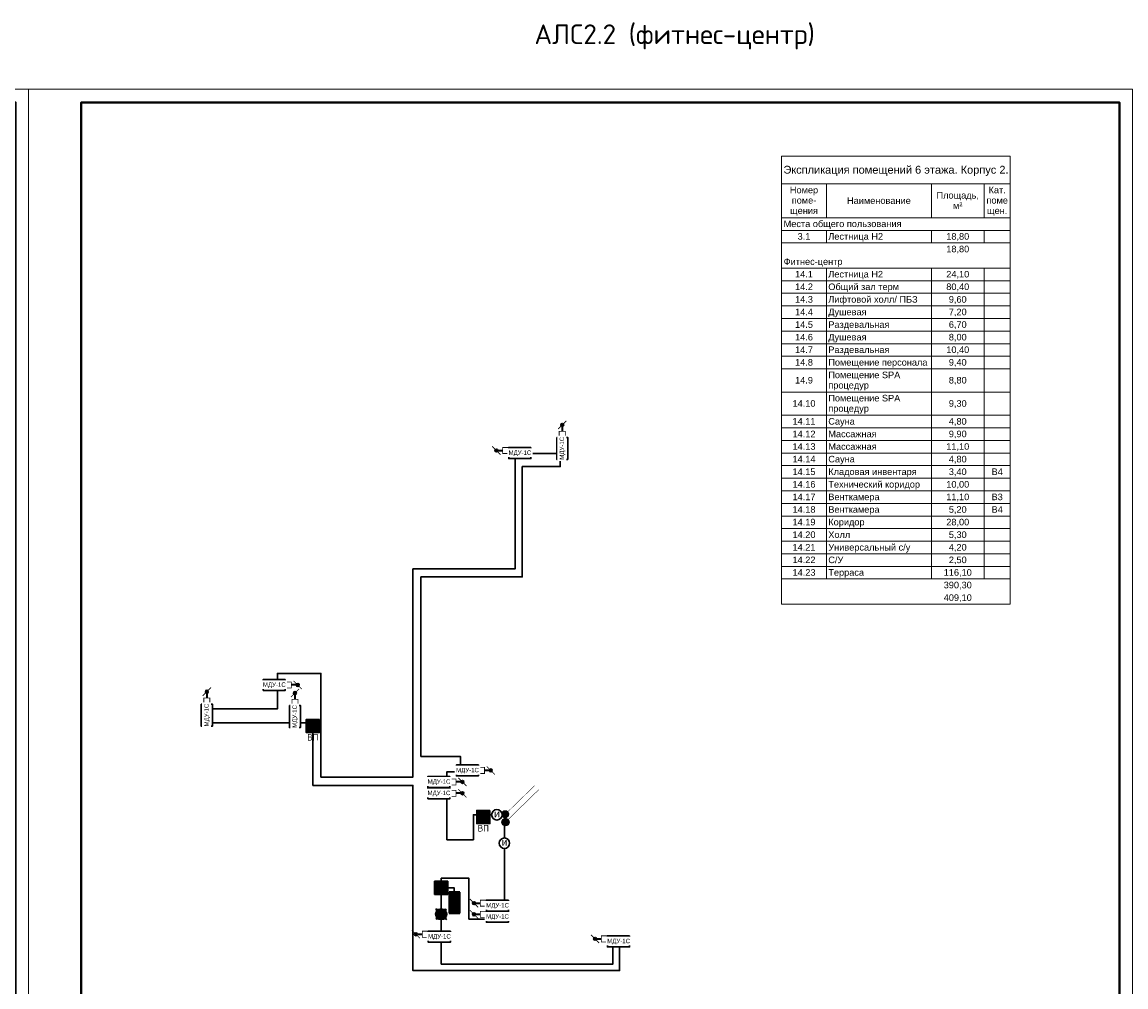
# Model space of a CAD drawing. Header units: millimetres. Extents: x 105028 to 874735, y -568483 to 191941.
# Tile 127 of 135: x 664485 to 706485, y 103572 to 140289. Entities that reach past the tile are written whole.
import ezdxf

# ---------------------------------------------------------------- set-up
doc = ezdxf.new("R2010")
doc.units = ezdxf.units.MM
doc.set_wipeout_variables(frame=1)
for name, color, linetype, lineweight in [('#СПА_КЛ_АЛС', 1, 'Continuous', 30), ('#СПА_КЛ_ИОС', 160, 'Continuous', 30), ('#СПА_ОБ_Смежное', 255, 'Continuous', 30), ('_АПС_Оборудование', 1, 'Continuous', 30), ('A-010-M_LINE-T', 7, 'Continuous', 18), ('format-line3', 7, 'Continuous', 13), ('Z-000-P_SCHED', 7, 'Continuous', 20), ('ОС', 5, 'Continuous', 25), ('СС-011-ПОЖ-СИГНАЛИЗАЦИЯ', 1, 'Continuous', 30), ('УГО АПС и АПЗ$0$_АПС_Оборудование', 1, 'Continuous', 30), ('УГО АПС и АПЗ$0$СС-011-ПОЖ-СИГНАЛИЗАЦИЯ', 1, 'Continuous', 30)]:
    doc.layers.add(name, color=color, linetype=linetype, lineweight=lineweight)
for name, color, linetype in [('АПС', 5, 'Continuous'), ('ССПС', 5, 'Continuous'), ('формат', 250, 'Continuous')]:
    doc.layers.add(name, color=color, linetype=linetype)
doc.layers.add('УГО АПС и АПЗ$0$СС_СОУЭ', color=7, linetype='Continuous', lineweight=35, true_color=0x004961)
doc.styles.add('1111', font='ARIALN.TTF')
doc.styles.add('Arial', font='arial.ttf', dxfattribs={"width": 0.9, "height": 700})
doc.styles.add('Arial_2', font='arial.ttf', dxfattribs={"width": 0.9, "height": 400})
doc.styles.add('CP.Text', font='arial.ttf')
doc.styles.add('ISOCPEUR', font='isocpeur.ttf', dxfattribs={"height": 300})
doc.styles.add('УГО АПС и АПЗ$0$Standard', font='arial.ttf')

# ---------------------------------------------------------------- blocks, each defined once
blk = doc.blocks.new('*U56')
for p, q in [((-400, 155), (-415, 155)), ((-415, 90), (-415, 155)), ((-400, 145), (-410, 145)), ((-400, 130), (-410, 130)), ((-400, 110), (-410, 110)), ((-413, 90), (-415, 90)), ((-413, 5), (-413, 90)), ((-400, 90), (-413, 90)), ((-407, 5), (-407, 90)), ((-400, 65), (-413, 65)), ((-400, 30), (-413, 30)), ((-400, 5), (-413, 5))]:
    blk.add_line(p, q)
at = {"color": 0, "lineweight": 0}
blk.add_lwpolyline([(-420, 0), (0, 0), (0, 594), (-420, 594)], close=True, dxfattribs=at)
at = {"lineweight": 40}
blk.add_lwpolyline([(-400, 5), (-5, 5), (-5, 589), (-400, 589)], close=True, dxfattribs=at)
at = {"layer": 'format-line3', "linetype": 'ByBlock'}
for p, q in [((-410, 90), (-410, 155)), ((-405, 90), (-405, 155))]:
    blk.add_line(p, q, dxfattribs=at)
at = {"style": 'Arial', "width": 0.9}
blk.add_text('Формат:', height=2.8, dxfattribs=at).set_placement((-53.97, 1.25))
at = {"char_height": 2.8, "width": 0.2, "attachment_point": 4, "rotation": 90, "line_spacing_factor": 0.857143, "style": 'Arial'}
for s, insert in [('{\\W0.45993; }Согласовано', (-412.58, 90)), ('{\\W0.62543;\\T0.75; \\W1;Взаим. инв. №}', (-410, 66.14)), ('{\\W0.5838;\\T0.8; \\W1;Подп. и дата}', (-410, 39.63)), ('{\\W0.5838;\\T0.8; \\W1;Инв. № подл.}', (-409.77, 7.25))]:
    blk.add_mtext(s, dxfattribs=dict(at, insert=insert))
at = {"style": 'Arial', "width": 0.9, "flags": 8}
blk.add_attdef('FORMAT', (-36.87, 1.26), '', height=2.8, dxfattribs=at)
blk = doc.blocks.new('озк_выт')
at = {"layer": 'УГО АПС и АПЗ$0$_АПС_Оборудование', "ltscale": 200}
h = blk.add_hatch(color=5, dxfattribs=at)
h.dxf.hatch_style = 1
h.paths.add_polyline_path([(468756, -41333, 1), (468645, -41333, 1)])
at = {"color": 5, "const_width": 29.5}
blk.add_lwpolyline([(468544, -41177), (468661, -41294)], dxfattribs=at)
at = {"layer": 'УГО АПС и АПЗ$0$_АПС_Оборудование', "color": 5, "lineweight": 35, "ltscale": 200}
blk.add_line((468631, -41333), (468458, -41334), dxfattribs=at)
at = {"layer": 'УГО АПС и АПЗ$0$_АПС_Оборудование', "color": 5, "const_width": 29.5}
blk.add_lwpolyline([(468227, -41449), (468458, -41449), (468458, -41218), (468227, -41218)], close=True, dxfattribs=at)
blk.add_lwpolyline([(468740, -41373), (468857, -41490)], dxfattribs=at)
at = {"layer": 'УГО АПС и АПЗ$0$_АПС_Оборудование', "color": 5}
blk.add_circle((468700, -41333), 55.4, dxfattribs=at)
blk = doc.blocks.new('_МДУ')
at = {"color": 1}
blk.add_wipeout([(-350, 175), (350, 175), (350, -175), (-350, -175)], dxfattribs=at)
at = {"layer": 'АПС', "color": 1, "lineweight": 30, "ltscale": 200}
blk.add_lwpolyline([(350, 175), (-350, 175), (-350, -175), (350, -175)], close=True, dxfattribs=at)
at = {"layer": 'АПС', "color": 0, "lineweight": 30, "ltscale": 200, "insert": (3, -9), "char_height": 140, "width": 668.29, "attachment_point": 5, "style": 'Arial_2', "bg_fill": 2}
blk.add_mtext('МДУ-1С', dxfattribs=at)
blk = doc.blocks.new('озк_пр')
at = {"layer": 'УГО АПС и АПЗ$0$_АПС_Оборудование', "ltscale": 200}
h = blk.add_hatch(color=1, dxfattribs=at)
h.dxf.hatch_style = 1
h.paths.add_polyline_path([(468761, -41723, 1), (468650, -41723, 1)])
at = {"color": 1, "const_width": 29.5}
blk.add_lwpolyline([(468549, -41567), (468666, -41684)], dxfattribs=at)
at = {"layer": 'УГО АПС и АПЗ$0$_АПС_Оборудование', "color": 1, "lineweight": 35, "ltscale": 200}
blk.add_line((468636, -41723), (468463, -41723), dxfattribs=at)
at = {"layer": 'УГО АПС и АПЗ$0$_АПС_Оборудование', "color": 1, "const_width": 29.5}
blk.add_lwpolyline([(468233, -41839), (468463, -41839), (468463, -41608), (468232, -41608)], close=True, dxfattribs=at)
blk.add_lwpolyline([(468745, -41762), (468862, -41880)], dxfattribs=at)
at = {"layer": 'УГО АПС и АПЗ$0$_АПС_Оборудование', "color": 1}
blk.add_circle((468706, -41723), 55.4, dxfattribs=at)
blk = doc.blocks.new('*U45')
at = {"ltscale": 100}
h = blk.add_hatch(color=256, dxfattribs=at)
h.dxf.hatch_style = 1
h.paths.add_polyline_path([(-35, 0, 1), (35, 0, 1)])
at = {"lineweight": 30}
blk.add_lwpolyline([(313, 313, 0, 45, 0), (186, 186, 4.5, 4.5, 0), (25, 25, 4.5, 4.5, 0)], format="xyseb", dxfattribs=at)
blk.add_circle((0, 0), 34.8, dxfattribs=at)
blk = doc.blocks.new('*U57')
h = blk.add_hatch(color=256)
edge = h.paths.add_edge_path()
edge.add_arc((0, 0), 38.7, 0, 360)
blk.add_lwpolyline([(0, 0, 0, 50, 0), (141, 141, 5, 5, 0), (348, 348, 5, 5, 0)], format="xyseb")
blk.add_circle((0, 0), 38.7)
blk = doc.blocks.new('УГО АПС и АПЗ$0$точка сбора')
h = blk.add_hatch(color=255)
h.dxf.hatch_style = 1
h.paths.add_polyline_path([(0, 0), (-88, 88, 0.198912), (-125, 0, 0.198912), (-88, -88)])
h.paths.add_polyline_path([(125, 0, 0.198912), (88, 88), (0, 0), (88, -88, 0.198912)])
h = blk.add_hatch(color=2)
h.dxf.hatch_style = 1
h.paths.add_polyline_path([(88, -88), (0, 0), (-88, -88, 0.414214)])
h.paths.add_polyline_path([(88, 88, 0.414214), (-88, 88), (0, 0)])
at = {"layer": 'УГО АПС и АПЗ$0$СС_СОУЭ', "color": 1}
for p, q in [((-88, 88), (-125, 125)), ((-88, 88), (-125, 88)), ((-88, 88), (-88, 125)), ((88, 88), (125, 125)), ((88, 88), (88, 125)), ((88, 88), (125, 88)), ((-88, -88), (-125, -125)), ((-88, -88), (-125, -88)), ((-88, -88), (-88, -125)), ((88, -88), (125, -125)), ((88, -88), (88, -125)), ((88, -88), (125, -88))]:
    blk.add_line(p, q, dxfattribs=at)
for points in [[(-88, 88), (88, -88)], [(-88, -88), (88, 88)]]:
    blk.add_lwpolyline(points, dxfattribs=at)
blk.add_circle((0, 0), 125, dxfattribs=at)
blk = doc.blocks.new('УГО АПС и АПЗ$0$A$C7da512b9')
at = {"true_color": 0xffffff}
h = blk.add_hatch(color=7, dxfattribs=at)
h.dxf.hatch_style = 1
h.paths.add_polyline_path([(0, 199.9872), (-399.9744, 199.9872), (-399.9744, -199.9872), (0, -199.9872)])
at = {"lineweight": 35, "true_color": 0x0a0aff}
for points in [[(0, 74.9952), (0, 199.9872), (-399.9744, 199.9872), (-399.9744, 74.9952)], [(-399.9744, -74.9952), (-399.9744, -199.9872), (0, -199.9872), (0, -74.9952)]]:
    blk.add_hatch(color=5, dxfattribs=at).paths.add_polyline_path(points)
at = {"color": 5, "lineweight": 35, "true_color": 0x0a0aff}
for p, q in [((-399.9744, 199.9872), (-399.9744, -199.9872)), ((0, 199.9872), (-399.9744, 199.9872)), ((0, -199.9872), (0, 199.9872)), ((-399.9744, -199.9872), (0, -199.9872))]:
    blk.add_line(p, q, dxfattribs=at)
blk = doc.blocks.new('*U629')
at = {"lineweight": 40, "ltscale": 2, "true_color": 0xffffff}
h = blk.add_hatch(color=7, dxfattribs=at)
h.dxf.hatch_style = 1
h.paths.add_polyline_path([(261882, 110848), (261882, 111351), (261379, 111351), (261379, 110848)])
at = {"layer": 'ОС', "color": 1, "lineweight": 30}
blk.add_lwpolyline([(261882, 111351), (261379, 111351), (261379, 110848), (261882, 110848)], close=True, dxfattribs=at)
at = {"layer": 'ССПС', "color": 1, "lineweight": -2, "ltscale": 1000, "style": '1111', "width": 0.8}
blk.add_text('АМ1', height=200, dxfattribs=at).set_placement((261435, 111009))
blk = doc.blocks.new('*U625')
at = {"lineweight": 40, "ltscale": 2, "true_color": 0xffffff}
h = blk.add_hatch(color=7, dxfattribs=at)
h.dxf.hatch_style = 1
h.paths.add_polyline_path([(261980, 110743), (261980, 111246), (261477, 111246), (261477, 110743)])
at = {"layer": 'ОС', "color": 1, "lineweight": 30}
blk.add_lwpolyline([(261980, 111246), (261477, 111246), (261477, 110743), (261980, 110743)], close=True, dxfattribs=at)
at = {"layer": 'ССПС', "color": 1, "lineweight": -2, "ltscale": 1000, "style": '1111', "width": 0.8}
blk.add_text('АМ1', height=200, dxfattribs=at).set_placement((261533, 110904))
blk = doc.blocks.new('УГО АПС и АПЗ$0$A$C0ED213A1')
blk.add_wipeout([(-200, 0), (0, -200), (200, 0), (0, 200)])
blk.add_circle((0, 0), 200)
at = {"layer": 'УГО АПС и АПЗ$0$СС-011-ПОЖ-СИГНАЛИЗАЦИЯ', "color": 1, "style": 'УГО АПС и АПЗ$0$Standard'}
blk.add_text('и', height=286, dxfattribs=at).set_placement((-108, -98))

msp = doc.modelspace()

# ---------------------------------------------------------------- linework, layer by layer
at = {"layer": '#СПА_КЛ_АЛС', "lineweight": 30}
msp.add_lwpolyline([(682836, 109808), (682836, 109229), (682836, 106157), (681486, 106157), (681486, 107705), (680433, 107705), (680433, 104443), (686968, 104443), (686968, 105312), (687222, 105312), (687222, 104192), (679353, 104192), (679353, 111242), (675549, 111242), (675549, 113618), (671553, 113618), (671553, 114152), (674200, 114152), (674200, 115501), (675855, 115501), (675855, 111556), (679355, 111556), (679355, 119478), (683240, 119478), (683240, 123873), (684959, 123873), (684959, 123372), (683516, 123372), (683516, 119175), (679658, 119175), (679658, 112345), (681163, 112345), (681163, 111759), (680647, 111759), (680647, 109172), (681655, 109172), (681655, 110123), (682821, 110123)], dxfattribs=at)
at = {"layer": '#СПА_КЛ_ИОС', "lineweight": 30}
msp.add_lwpolyline([(680684, 107343), (680927, 107343), (680927, 107182)], dxfattribs=at)
at = {"layer": 'A-010-M_LINE-T'}
for p, q in [((693386, 135188), (693386, 134130)), ((702086, 135188), (693386, 135188)), ((702086, 134130), (702086, 135188)), ((693386, 134130), (693386, 118138)), ((693386, 134130), (702086, 134130)), ((695086, 134130), (695086, 132842)), ((699086, 134130), (699086, 132842)), ((701086, 134130), (701086, 132842)), ((702086, 134130), (702086, 118138)), ((695086, 132842), (693386, 132842)), ((699086, 132842), (695086, 132842)), ((701086, 132842), (699086, 132842)), ((702086, 132842), (701086, 132842)), ((695086, 132363), (693386, 132363)), ((699086, 132363), (695086, 132363)), ((695086, 132363), (695086, 131884)), ((701086, 132363), (699086, 132363)), ((699086, 132363), (699086, 131884)), ((702086, 132363), (701086, 132363)), ((701086, 132363), (701086, 131884)), ((695086, 131884), (693386, 131884)), ((699086, 131884), (695086, 131884)), ((701086, 131884), (699086, 131884)), ((702086, 131884), (701086, 131884)), ((695086, 130926), (693386, 130926)), ((699086, 130926), (695086, 130926)), ((695086, 130926), (695086, 130446)), ((701086, 130926), (699086, 130926)), ((699086, 130926), (699086, 130446)), ((702086, 130926), (701086, 130926)), ((701086, 130926), (701086, 130446)), ((695086, 130446), (693386, 130446)), ((699086, 130446), (695086, 130446)), ((695086, 130446), (695086, 129967)), ((701086, 130446), (699086, 130446)), ((699086, 130446), (699086, 129967)), ((702086, 130446), (701086, 130446)), ((701086, 130446), (701086, 129967)), ((695086, 129967), (693386, 129967)), ((699086, 129967), (695086, 129967)), ((695086, 129967), (695086, 129488)), ((701086, 129967), (699086, 129967)), ((699086, 129967), (699086, 129488)), ((702086, 129967), (701086, 129967)), ((701086, 129967), (701086, 129488)), ((695086, 129488), (693386, 129488)), ((699086, 129488), (695086, 129488)), ((695086, 129488), (695086, 129009)), ((701086, 129488), (699086, 129488)), ((699086, 129488), (699086, 129009)), ((702086, 129488), (701086, 129488)), ((701086, 129488), (701086, 129009)), ((695086, 129009), (693386, 129009)), ((699086, 129009), (695086, 129009)), ((695086, 129009), (695086, 128530)), ((701086, 129009), (699086, 129009)), ((699086, 129009), (699086, 128530)), ((702086, 129009), (701086, 129009)), ((701086, 129009), (701086, 128530)), ((695086, 128530), (693386, 128530)), ((699086, 128530), (695086, 128530)), ((695086, 128530), (695086, 128050)), ((701086, 128530), (699086, 128530)), ((699086, 128530), (699086, 128050)), ((702086, 128530), (701086, 128530)), ((701086, 128530), (701086, 128050)), ((695086, 128050), (693386, 128050)), ((699086, 128050), (695086, 128050)), ((695086, 128050), (695086, 127571)), ((701086, 128050), (699086, 128050)), ((699086, 128050), (699086, 127571)), ((702086, 128050), (701086, 128050)), ((701086, 128050), (701086, 127571)), ((695086, 127571), (693386, 127571)), ((699086, 127571), (695086, 127571)), ((695086, 127571), (695086, 127092)), ((701086, 127571), (699086, 127571)), ((699086, 127571), (699086, 127092)), ((702086, 127571), (701086, 127571)), ((701086, 127571), (701086, 127092)), ((695086, 127092), (693386, 127092)), ((699086, 127092), (695086, 127092)), ((695086, 127092), (695086, 126209)), ((701086, 127092), (699086, 127092)), ((699086, 127092), (699086, 126209)), ((702086, 127092), (701086, 127092)), ((701086, 127092), (701086, 126209)), ((695086, 126209), (693386, 126209)), ((699086, 126209), (695086, 126209)), ((695086, 126209), (695086, 125325)), ((701086, 126209), (699086, 126209)), ((699086, 126209), (699086, 125325)), ((702086, 126209), (701086, 126209)), ((701086, 126209), (701086, 125325)), ((695086, 125325), (693386, 125325)), ((699086, 125325), (695086, 125325)), ((695086, 125325), (695086, 124846)), ((701086, 125325), (699086, 125325)), ((699086, 125325), (699086, 124846)), ((702086, 125325), (701086, 125325)), ((701086, 125325), (701086, 124846)), ((695086, 124846), (693386, 124846)), ((699086, 124846), (695086, 124846)), ((695086, 124846), (695086, 124367)), ((701086, 124846), (699086, 124846)), ((699086, 124846), (699086, 124367)), ((702086, 124846), (701086, 124846)), ((701086, 124846), (701086, 124367)), ((695086, 124367), (693386, 124367)), ((699086, 124367), (695086, 124367)), ((695086, 124367), (695086, 123888)), ((701086, 124367), (699086, 124367)), ((699086, 124367), (699086, 123888)), ((702086, 124367), (701086, 124367)), ((701086, 124367), (701086, 123888)), ((695086, 123888), (693386, 123888)), ((699086, 123888), (695086, 123888)), ((695086, 123888), (695086, 123409)), ((701086, 123888), (699086, 123888)), ((699086, 123888), (699086, 123409)), ((702086, 123888), (701086, 123888)), ((701086, 123888), (701086, 123409)), ((695086, 123409), (693386, 123409)), ((699086, 123409), (695086, 123409)), ((695086, 123409), (695086, 122929)), ((701086, 123409), (699086, 123409)), ((699086, 123409), (699086, 122929)), ((702086, 123409), (701086, 123409)), ((701086, 123409), (701086, 122929)), ((695086, 122929), (693386, 122929)), ((699086, 122929), (695086, 122929)), ((695086, 122929), (695086, 122450)), ((701086, 122929), (699086, 122929)), ((699086, 122929), (699086, 122450)), ((702086, 122929), (701086, 122929)), ((701086, 122929), (701086, 122450)), ((695086, 122450), (693386, 122450)), ((699086, 122450), (695086, 122450)), ((695086, 122450), (695086, 121971)), ((701086, 122450), (699086, 122450)), ((699086, 122450), (699086, 121971)), ((702086, 122450), (701086, 122450)), ((701086, 122450), (701086, 121971)), ((695086, 121971), (693386, 121971)), ((699086, 121971), (695086, 121971)), ((695086, 121971), (695086, 121492)), ((701086, 121971), (699086, 121971)), ((699086, 121971), (699086, 121492)), ((702086, 121971), (701086, 121971)), ((701086, 121971), (701086, 121492)), ((695086, 121492), (693386, 121492)), ((699086, 121492), (695086, 121492)), ((695086, 121492), (695086, 121013)), ((701086, 121492), (699086, 121492)), ((699086, 121492), (699086, 121013)), ((702086, 121492), (701086, 121492)), ((701086, 121492), (701086, 121013)), ((695086, 121013), (693386, 121013)), ((699086, 121013), (695086, 121013)), ((695086, 121013), (695086, 120534)), ((701086, 121013), (699086, 121013)), ((699086, 121013), (699086, 120534)), ((702086, 121013), (701086, 121013)), ((701086, 121013), (701086, 120534)), ((695086, 120534), (693386, 120534)), ((699086, 120534), (695086, 120534)), ((695086, 120534), (695086, 120054)), ((701086, 120534), (699086, 120534)), ((699086, 120534), (699086, 120054)), ((702086, 120534), (701086, 120534)), ((701086, 120534), (701086, 120054)), ((695086, 120054), (693386, 120054)), ((699086, 120054), (695086, 120054)), ((695086, 120054), (695086, 119575)), ((701086, 120054), (699086, 120054)), ((699086, 120054), (699086, 119575)), ((702086, 120054), (701086, 120054)), ((701086, 120054), (701086, 119575)), ((695086, 119575), (693386, 119575)), ((699086, 119575), (695086, 119575)), ((695086, 119575), (695086, 119096)), ((701086, 119575), (699086, 119575)), ((699086, 119575), (699086, 119096)), ((702086, 119575), (701086, 119575)), ((701086, 119575), (701086, 119096)), ((695086, 119096), (693386, 119096)), ((699086, 119096), (695086, 119096)), ((701086, 119096), (699086, 119096)), ((702086, 119096), (701086, 119096)), ((702086, 118138), (693386, 118138))]:
    msp.add_line(p, q, dxfattribs=at)

# ---------------------------------------------------------------- block references
at = {"layer": '#СПА_ОБ_Смежное', "lineweight": 30}
for name, p in [('*U625', (413821, 2508)), ('*U625', (420308, -957)), ('*U629', (418802, -3757))]:
    msp.add_blockref(name, p, dxfattribs=at)
at = {"xscale": 3.600000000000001, "yscale": 3.600000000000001, "zscale": 3.600000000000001, "rotation": 359.2880171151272}
for name, p in [('*U45', (682867, 110141)), ('*U57', (682877, 109844))]:
    msp.add_blockref(name, p, dxfattribs=at)
at = {"layer": 'СС-011-ПОЖ-СИГНАЛИЗАЦИЯ', "lineweight": 30}
for name, p, rotation in [('озк_пр', (643314, -343747), 90), ('озк_выт', (1151231, 82652), 180), ('озк_пр', (629791, -353898), 90), ('озк_пр', (633144, -353949), 90), ('озк_выт', (1150380, 65427), 180), ('озк_выт', (1148168, 64245), 180), ('озк_выт', (1154987, 64068), 180)]:
    msp.add_blockref(name, p, dxfattribs=dict(at, rotation=rotation))
for p in [(206266, 156786), (213616, 153534)]:
    msp.add_blockref('озк_пр', p, dxfattribs=at)
at = {"layer": 'УГО АПС и АПЗ$0$_АПС_Оборудование', "rotation": 270}
for p in [(680940, 106782), (680940, 106382)]:
    msp.add_blockref('УГО АПС и АПЗ$0$A$C7da512b9', p, dxfattribs=at)
at = {"layer": 'УГО АПС и АПЗ$0$_АПС_Оборудование', "xscale": 1.6, "yscale": 1.6, "zscale": 1.6, "rotation": 270}
msp.add_blockref('УГО АПС и АПЗ$0$точка сбора', (680433, 106340), dxfattribs=at)
at = {"layer": 'формат', "xscale": 100, "yscale": 100, "zscale": 100}
for p in [(664735, 78334), (706735, 78334)]:
    msp.add_blockref('*U56', p, dxfattribs=at).add_auto_attribs({'FORMAT': 'А2'})

# ---------------------------------------------------------------- texts
at = {"color": 0, "linetype": 'ByBlock', "lineweight": -2, "insert": (683979, 140202), "char_height": 750, "attachment_point": 1, "style": 'ISOCPEUR'}
msp.add_mtext_dynamic_manual_height_columns('АЛС2.2 (фитнес-центр)', width=13144.81, gutter_width=15, heights=[3334], dxfattribs=at)
at = {"color": 6, "linetype": 'ByBlock', "lineweight": -2, "char_height": 250, "attachment_point": 1, "style": 'ISOCPEUR'}
for insert in [(675332, 113198), (681819, 109734)]:
    msp.add_mtext_dynamic_manual_height_columns('ВП', width=646.56, gutter_width=15, heights=[0], dxfattribs=dict(at, insert=insert))
at = {"layer": 'Z-000-P_SCHED', "line_spacing_factor": 0.941778, "style": 'CP.Text'}
for s, insert, char_height, width, attachment_point in [('Экспликация помещений 6 этажа. Корпус 2.', (697736, 134820), 300, 10224.68, 2), ('Номер\\Pпоме-\\Pщения', (694236, 134024), 250, 1285.52, 2), ('Кат.\\Pпоме\\Pщен.', (701586, 134024), 250, 979.44, 2), ('Наименование', (697086, 133620), 250, 2895.47, 2), ('Площадь,\\Pм\\fArial|b0|i0|c238|p34|;²', (700086, 133822), 250, 1925.21, 2), ('Места общего пользования', (693461, 132737), 250, 5356.32, 1), ('3.1', (694236, 132258), 250, 581.54, 2), ('Лестница Н2', (695161, 132258), 250, 2485.33, 1), ('18,80', (700086, 132258), 250, 1046.78, 2), ('18,80', (700086, 131779), 250, 1046.78, 2), ('Фитнес-центр', (693461, 131299), 250, 2668.98, 1), ('14.1', (694236, 130820), 250, 814.16, 2), ('Лестница Н2', (695161, 130820), 250, 2485.33, 1), ('24,10', (700086, 130820), 250, 1046.78, 2), ('14.2', (694236, 130341), 250, 814.16, 2), ('Общий зал терм', (695161, 130341), 250, 3210.73, 1), ('80,40', (700086, 130341), 250, 1046.78, 2), ('14.3', (694236, 129862), 250, 814.16, 2), ('Лифтовой холл/ ПБЗ', (695161, 129862), 250, 4052.44, 1), ('9,60', (700086, 129862), 250, 814.16, 2), ('14.4', (694236, 129383), 250, 814.16, 2), ('Душевая', (695161, 129383), 250, 1726.26, 1), ('7,20', (700086, 129383), 250, 814.16, 2), ('14.5', (694236, 128903), 250, 814.16, 2), ('Раздевальная', (695161, 128903), 250, 2776.1, 1), ('6,70', (700086, 128903), 250, 814.16, 2), ('14.6', (694236, 128424), 250, 814.16, 2), ('Душевая', (695161, 128424), 250, 1726.26, 1), ('8,00', (700086, 128424), 250, 814.16, 2), ('14.7', (694236, 127945), 250, 814.16, 2), ('Раздевальная', (695161, 127945), 250, 2776.1, 1), ('10,40', (700086, 127945), 250, 1046.78, 2), ('14.8', (694236, 127466), 250, 814.16, 2), ('Помещение персонала', (695161, 127466), 250, 4508.49, 1), ('9,40', (700086, 127466), 250, 814.16, 2), ('Помещение SPA\\Pпроцедур', (695161, 126987), 250, 3275.01, 1), ('14.9', (694236, 126785), 250, 814.16, 2), ('8,80', (700086, 126785), 250, 814.16, 2), ('Помещение SPA\\Pпроцедур', (695161, 126103), 250, 3275.01, 1), ('14.10', (694236, 125901), 250, 1046.78, 2), ('9,30', (700086, 125901), 250, 814.16, 2), ('14.11', (694236, 125220), 250, 1046.78, 2), ('Сауна', (695161, 125220), 250, 1193.69, 1), ('4,80', (700086, 125220), 250, 814.16, 2), ('14.12', (694236, 124741), 250, 1046.78, 2), ('Массажная', (695161, 124741), 250, 2194.56, 1), ('9,90', (700086, 124741), 250, 814.16, 2), ('14.13', (694236, 124262), 250, 1046.78, 2), ('Массажная', (695161, 124262), 250, 2194.56, 1), ('11,10', (700086, 124262), 250, 1046.78, 2), ('14.14', (694236, 123783), 250, 1046.78, 2), ('Сауна', (695161, 123783), 250, 1193.69, 1), ('4,80', (700086, 123783), 250, 814.16, 2), ('14.15', (694236, 123303), 250, 1046.78, 2), ('Кладовая инвентаря', (695161, 123303), 250, 4012.65, 1), ('3,40', (700086, 123303), 250, 814.16, 2), ('В4', (701586, 123303), 250, 511.15, 2), ('14.16', (694236, 122824), 250, 1046.78, 2), ('Технический коридор', (695161, 122824), 250, 4168.75, 1), ('10,00', (700086, 122824), 250, 1046.78, 2), ('14.17', (694236, 122345), 250, 1046.78, 2), ('Венткамера', (695161, 122345), 250, 2332.29, 1), ('11,10', (700086, 122345), 250, 1046.78, 2), ('В3', (701586, 122345), 250, 511.15, 2), ('14.18', (694236, 121866), 250, 1046.78, 2), ('Венткамера', (695161, 121866), 250, 2332.29, 1), ('5,20', (700086, 121866), 250, 814.16, 2), ('В4', (701586, 121866), 250, 511.15, 2), ('14.19', (694236, 121387), 250, 1046.78, 2), ('Коридор', (695161, 121387), 250, 1646.69, 1), ('28,00', (700086, 121387), 250, 1046.78, 2), ('14.20', (694236, 120907), 250, 1046.78, 2), ('Холл', (695161, 120907), 250, 994.74, 1), ('5,30', (700086, 120907), 250, 814.16, 2), ('14.21', (694236, 120428), 250, 1046.78, 2), ('Универсальный с/у', (695161, 120428), 250, 3712.69, 1), ('4,20', (700086, 120428), 250, 814.16, 2), ('14.22', (694236, 119949), 250, 1046.78, 2), ('С/У', (695161, 119949), 250, 679.49, 1), ('2,50', (700086, 119949), 250, 814.16, 2), ('14.23', (694236, 119470), 250, 1046.78, 2), ('Терраса', (695161, 119470), 250, 1625.26, 1), ('116,10', (700086, 119470), 250, 1279.39, 2), ('390,30', (700086, 118991), 250, 1279.39, 2), ('409,10', (700086, 118512), 250, 1279.39, 2)]:
    msp.add_mtext(s, dxfattribs=dict(at, insert=insert, char_height=char_height, width=width, attachment_point=attachment_point))

# ---------------------------------------------------------------- next in the draw order: block references
at = {"layer": '_АПС_Оборудование', "color": 0, "lineweight": 30, "xscale": 1.2, "yscale": 1.2, "zscale": 1.2, "rotation": 90}
for p in [(685037, 124066), (671515, 113915), (674867, 113863)]:
    msp.add_blockref('_МДУ', p, dxfattribs=at)
at = {"layer": '_АПС_Оборудование', "color": 0, "lineweight": 30, "xscale": 1.2, "yscale": 1.2, "zscale": 1.2}
for p in [(683424, 123891), (674079, 115063), (681429, 111810), (682573, 106666), (680360, 105484), (687179, 105307)]:
    msp.add_blockref('_МДУ', p, dxfattribs=at)
at = {"layer": 'УГО АПС и АПЗ$0$_АПС_Оборудование'}
for p in [(682552, 110123), (682836, 109040)]:
    msp.add_blockref('УГО АПС и АПЗ$0$A$C0ED213A1', p, dxfattribs=at)

# ---------------------------------------------------------------- next in the draw order: block references
at = {"layer": 'СС-011-ПОЖ-СИГНАЛИЗАЦИЯ', "lineweight": 30}
msp.add_blockref('озк_пр', (212534, 153097), dxfattribs=at)
at = {"layer": 'СС-011-ПОЖ-СИГНАЛИЗАЦИЯ', "lineweight": 30, "rotation": 180}
msp.add_blockref('озк_выт', (1150377, 65002), dxfattribs=at)

# ---------------------------------------------------------------- next in the draw order: block references
at = {"layer": '_АПС_Оборудование', "color": 0, "lineweight": 30, "xscale": 1.2, "yscale": 1.2, "zscale": 1.2}
for p in [(680346, 111374), (682570, 106242)]:
    msp.add_blockref('_МДУ', p, dxfattribs=at)

# ---------------------------------------------------------------- next in the draw order: block references
at = {"layer": 'СС-011-ПОЖ-СИГНАЛИЗАЦИЯ', "lineweight": 30}
msp.add_blockref('озк_пр', (212532, 152664), dxfattribs=at)

# ---------------------------------------------------------------- next in the draw order: block references
at = {"layer": '_АПС_Оборудование', "color": 0, "lineweight": 30, "xscale": 1.2, "yscale": 1.2, "zscale": 1.2}
msp.add_blockref('_МДУ', (680344, 110941), dxfattribs=at)

doc.saveas('drawing.dxf')
